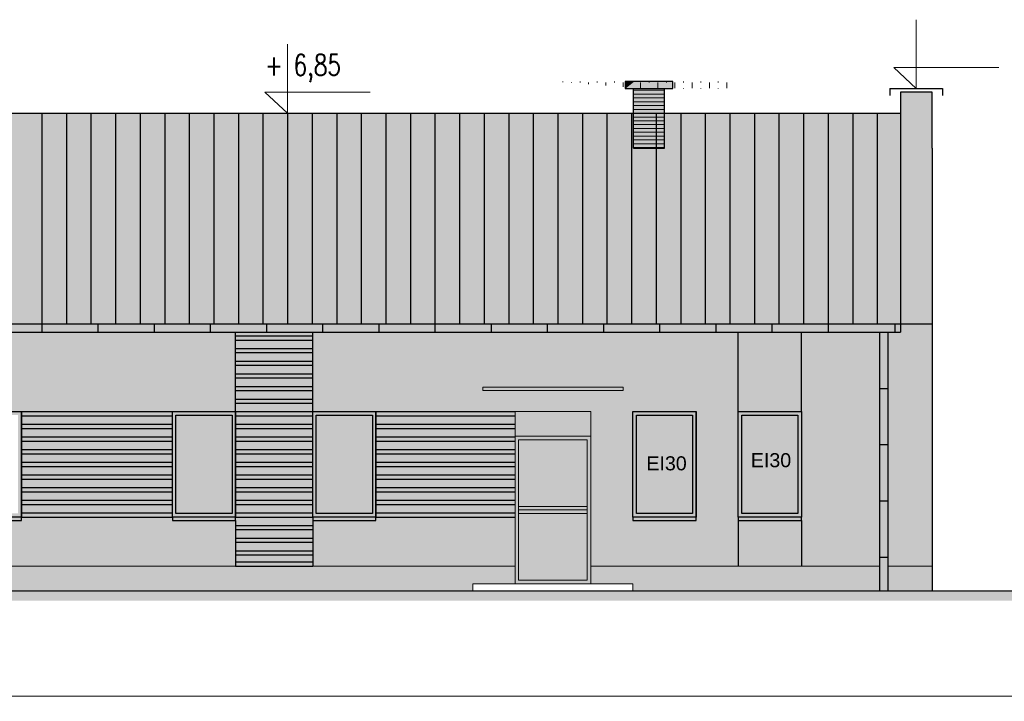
# Model space of a CAD drawing. Header units: millimetres. Extents: x 6197 to 108098, y 4257 to 29730.
# Tile 8 of 148: x 9711 to 11114, y 10106 to 11077. Entities that reach past the tile are written whole.
import ezdxf

# ---------------------------------------------------------------- set-up
doc = ezdxf.new("R2010")
doc.units = ezdxf.units.MM
doc.layers.add('&_opisy_100', color=51, linetype='Continuous', lineweight=20)
doc.layers.add('R-TAB', color=1, linetype='Continuous')
doc.styles.add('Romans', font='romans.shx', dxfattribs={"width": 0.75})
doc.styles.get("Standard").update_dxf_attribs({"font": 'arial.ttf'})
pattern_1 = [(0, (-1177847411.119674, -935720779.4263076), (0, 9.483852), []), (90, (-1177847411.119674, -935720779.4263076), (-14.224, 9.483852), [9.483852, -9.483852])]

msp = doc.modelspace()

# ---------------------------------------------------------------- hatches: boundary and pattern name
at = {"lineweight": 20}
h = msp.add_hatch(color=1, dxfattribs=at)
h.set_gradient(color1=(205, 96, 50), color2=(205, 96, 50))
h.paths.add_polyline_path([(10629.61331685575, 10978.81315206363), (10629.61331685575, 10893.81315206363), (10585.61331685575, 10893.81315206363), (10585.61331685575, 10978.81315206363)])
h.paths.add_polyline_path([(10641.61331685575, 10988.81315206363), (10641.61331685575, 10978.81315206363), (10573.61331685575, 10978.81315206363), (10573.61331685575, 10988.81315194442), (10585.61331685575, 10988.81315194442)])
at = {"lineweight": 20, "true_color": 0x494851}
h = msp.add_hatch(dxfattribs=at)
h.set_pattern_fill('AR-BRSTD', color=251, scale=0.121, style=0)
h.set_pattern_definition([(0, (-1177855509.744854, -935722112.5912828), (0, 8.1967578), []), (90, (-1177855509.744854, -935722112.5912828), (-12.2936, 8.1967578), [8.1967578, -8.1967578])])
h.paths.add_polyline_path([(10585.61331685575, 10978.81315206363), (10629.61331685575, 10978.81315206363), (10629.61331685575, 10893.81315206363), (10585.61331685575, 10893.81315206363)])
h.paths.add_polyline_path([(10573.61331685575, 10988.81315194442), (10585.61331685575, 10988.81315194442), (10641.61331685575, 10988.81315206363), (10641.61331685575, 10978.81315206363), (10573.61331685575, 10978.81315206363)])
h = msp.add_hatch(color=256)
h.set_gradient(color1=(73, 72, 81), color2=(73, 72, 81), centered=1)
h.paths.add_polyline_path([(10965.61331685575, 10643.81315206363), (11010.61331685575, 10643.81315206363), (11010.61331685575, 10893.81315206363), (11010.61331685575, 10973.81315206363), (10965.61331685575, 10973.81315206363)])
h = msp.add_hatch(color=256)
h.set_gradient(color1=(73, 72, 81), color2=(73, 72, 81), centered=1)
h.paths.add_polyline_path([(9182.613316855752, 10643.81315206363), (10965.61331685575, 10643.81315206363), (10965.61331685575, 10943.81315218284), (9182.61331709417, 10943.81315206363)])
h = msp.add_hatch(color=256)
h.set_gradient(color1=(147, 149, 152), color2=(147, 149, 152), centered=1)
h.paths.add_polyline_path([(10824.61331685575, 10631.81315206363), (10734.61331685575, 10631.81315206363), (10734.61331685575, 10518.81315206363), (10824.61331685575, 10518.81315206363)])
h.paths.add_polyline_path([(10734.61331685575, 10363.81315206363), (10734.61331685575, 10298.81315206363), (10824.61331685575, 10298.81315206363), (10824.61331685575, 10363.81315206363)])
h.paths.add_polyline_path([(9413.613316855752, 10631.81315206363), (9323.613316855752, 10631.81315206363), (9323.613316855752, 10518.81315206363), (9413.613316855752, 10518.81315206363)])
h.paths.add_polyline_path([(9413.613316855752, 10298.81315206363), (9413.613316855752, 10363.81315206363), (9323.613316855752, 10363.81315206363), (9323.613316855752, 10298.81315206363)])
h.paths.add_polyline_path([(8972.613316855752, 10631.81315206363), (8882.613316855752, 10631.81315206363), (8882.613316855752, 10518.81315206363), (8972.613316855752, 10518.81315206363)])
h.paths.add_polyline_path([(8972.613316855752, 10298.81315194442), (8972.613316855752, 10363.81315206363), (8882.613316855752, 10363.81315206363), (8882.613316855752, 10298.81315194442)])
h.paths.add_polyline_path([(7590.613316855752, 10518.81315206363), (7590.613316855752, 10631.81315206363), (7500.613316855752, 10631.81315206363), (7500.613316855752, 10518.81315206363)])
h.paths.add_polyline_path([(7590.613316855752, 10363.81315206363), (7500.613316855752, 10363.81315206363), (7500.613316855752, 10298.81315194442), (7590.613316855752, 10298.81315194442)])
at = {"lineweight": 20}
h = msp.add_hatch(color=256, dxfattribs=at)
h.set_gradient(color1=(234, 234, 230))
h.paths.add_polyline_path([(9200.613316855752, 10631.81315206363), (9182.613316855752, 10631.81315206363), (9182.613316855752, 10643.81315206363), (9137.613316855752, 10643.81315206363), (9137.613316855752, 10298.81315194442), (9200.613316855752, 10298.81315206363)])
h.paths.add_polyline_path([(9323.613316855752, 10631.81315206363), (9212.613316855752, 10631.81315206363), (9212.613316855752, 10298.81315206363), (9323.613316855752, 10298.81315206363), (9323.613316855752, 10363.81315206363), (9323.613316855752, 10368.81315206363), (9323.613316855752, 10518.81315206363)])
h.paths.add_polyline_path([(9623.613316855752, 10518.81315206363), (9713.613316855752, 10518.81315206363), (9928.613316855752, 10518.81315206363), (10018.61331685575, 10518.81315206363), (10018.61331685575, 10631.81315206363), (9413.613316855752, 10631.81315206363), (9413.613316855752, 10518.81315206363), (9413.613316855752, 10368.81315206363), (9413.613316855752, 10363.81315206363), (9413.613316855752, 10298.81315206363), (10018.61331685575, 10298.81315194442), (10018.61331685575, 10363.81315206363), (9928.613316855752, 10363.81315206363), (9928.613316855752, 10368.81315206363), (9713.613316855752, 10368.81315206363), (9713.613316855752, 10363.81315206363), (9623.613316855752, 10363.81315206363), (9623.613316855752, 10368.81315206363)])
h.paths.add_polyline_path([(9563.613316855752, 10518.81315206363), (9563.613316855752, 10368.81315206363), (9563.613316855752, 10363.81315206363), (9473.613316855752, 10363.81315206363), (9473.613316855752, 10368.81315206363), (9473.613316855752, 10518.81315206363)], flags=16)
h.paths.add_polyline_path([(9558.613316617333, 10513.81315194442), (9478.613316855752, 10513.81315218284), (9478.613316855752, 10373.81315218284), (9558.613316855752, 10373.81315206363)], flags=0)
h.paths.add_polyline_path([(10416.61331685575, 10518.81315206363), (10524.61331685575, 10518.81315206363), (10524.61331685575, 10483.81315206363), (10524.61331685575, 10298.81315194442), (10734.61331685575, 10298.81315206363), (10734.61331685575, 10363.81315206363), (10734.61331685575, 10368.81315206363), (10734.61331685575, 10518.81315206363), (10734.61331685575, 10631.81315206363), (10128.61331685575, 10631.81315206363), (10128.61331685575, 10518.81315206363), (10218.61331685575, 10518.81315206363)])
h.paths.add_polyline_path([(10584.61331685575, 10518.81315206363), (10674.61331685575, 10518.81315206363), (10674.61331685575, 10368.81315206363), (10674.61331685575, 10363.81315206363), (10584.61331685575, 10363.81315206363), (10584.61331685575, 10368.81315206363)], flags=16)
h.paths.add_polyline_path([(10589.61331685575, 10513.81315218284), (10669.61331661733, 10513.81315194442), (10669.61331685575, 10373.81315206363), (10589.61331685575, 10373.81315218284)], flags=0)
h.paths.add_polyline_path([(10416.61331685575, 10298.81315194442), (10416.61331685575, 10368.81315194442), (10218.61331685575, 10368.81315206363), (10218.61331685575, 10363.81315206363), (10128.61331685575, 10363.81315206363), (10128.61331685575, 10298.81315194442)], flags=17)
h.paths.add_polyline_path([(10824.61331685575, 10298.81315206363), (10935.61331685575, 10298.81315206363), (10935.61331685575, 10631.81315206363), (10824.61331685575, 10631.81315206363), (10824.61331685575, 10518.81315206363), (10824.61331685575, 10368.81315206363), (10824.61331685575, 10363.81315206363)])
h.paths.add_polyline_path([(11010.61331685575, 10643.81315206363), (10965.61331685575, 10643.81315206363), (10965.61331685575, 10631.81315206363), (10947.61331685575, 10631.81315206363), (10947.61331685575, 10298.81315206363), (11010.61331685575, 10298.81315206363)])
h = msp.add_hatch(color=256)
h.set_gradient(color1=(73, 72, 81), color2=(73, 72, 81), centered=1)
h.paths.add_polyline_path([(10965.61331685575, 10631.81315206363), (10965.61331685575, 10643.81315206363), (9182.613316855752, 10643.81315206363), (9182.613316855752, 10631.81315206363), (9200.613316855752, 10631.81315206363)])
h = msp.add_hatch(color=256)
h.set_gradient(color1=(234, 234, 230), centered=1)
h.paths.add_polyline_path([(9928.613316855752, 10500.81315206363), (9928.613316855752, 10512.81315206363), (9713.613316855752, 10512.81315206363), (9713.613316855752, 10500.81315206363)])
h.paths.add_polyline_path([(9928.613316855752, 10482.81315218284), (9928.613316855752, 10494.81315206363), (9713.613316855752, 10494.81315206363), (9713.613316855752, 10482.81315218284)])
h.paths.add_polyline_path([(9928.613316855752, 10464.81315218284), (9928.613316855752, 10476.81315218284), (9713.613316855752, 10476.81315218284), (9713.613316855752, 10464.81315218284)])
h.paths.add_polyline_path([(9928.613316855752, 10446.81315218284), (9928.613316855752, 10458.81315218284), (9713.613316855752, 10458.81315218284), (9713.613316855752, 10446.81315218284)])
h.paths.add_polyline_path([(9713.613316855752, 10440.81315218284), (9713.613316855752, 10428.81315218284), (9928.613316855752, 10428.81315218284), (9928.613316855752, 10440.81315218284)])
h.paths.add_polyline_path([(9928.613316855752, 10410.81315218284), (9928.613316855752, 10422.81315218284), (9713.613316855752, 10422.81315218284), (9713.613316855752, 10410.81315218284)])
h.paths.add_polyline_path([(9928.613316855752, 10392.81315218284), (9928.613316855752, 10404.81315218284), (9713.613316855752, 10404.81315218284), (9713.613316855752, 10392.81315218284)])
h.paths.add_polyline_path([(9713.613316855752, 10386.81315218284), (9713.613316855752, 10374.81315206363), (9928.613316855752, 10374.81315206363), (9928.613316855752, 10386.81315218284)])
h.paths.add_polyline_path([(10018.61331685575, 10631.81315206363), (10018.61331685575, 10626.81315206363), (10128.61331685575, 10626.81315206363), (10128.61331685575, 10631.81315206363)])
h.paths.add_polyline_path([(10018.61331685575, 10620.81315206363), (10018.61331685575, 10608.81315206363), (10128.61331685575, 10608.81315206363), (10128.61331685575, 10620.81315206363)])
h.paths.add_polyline_path([(10128.61331685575, 10590.81315206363), (10128.61331685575, 10602.81315206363), (10018.61331685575, 10602.81315206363), (10018.61331685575, 10590.81315206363)])
h.paths.add_polyline_path([(10018.61331685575, 10584.81315206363), (10018.61331685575, 10572.81315206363), (10128.61331685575, 10572.81315206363), (10128.61331685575, 10584.81315206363)])
h.paths.add_polyline_path([(10018.61331685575, 10566.81315206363), (10018.61331685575, 10554.81315206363), (10128.61331685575, 10554.81315206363), (10128.61331685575, 10566.81315206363)])
h.paths.add_polyline_path([(10128.61331685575, 10536.81315206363), (10128.61331685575, 10548.81315206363), (10018.61331685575, 10548.81315206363), (10018.61331685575, 10536.81315206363)])
h.paths.add_polyline_path([(10018.61331685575, 10530.81315206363), (10018.61331685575, 10518.81315206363), (10128.61331685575, 10518.81315206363), (10128.61331685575, 10530.81315206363)])
h.paths.add_polyline_path([(10128.61331685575, 10500.81315206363), (10128.61331685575, 10512.81315206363), (10018.61331685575, 10512.81315206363), (10018.61331685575, 10500.81315206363)])
h.paths.add_polyline_path([(10128.61331685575, 10482.81315206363), (10128.61331685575, 10494.81315206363), (10018.61331685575, 10494.81315206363), (10018.61331685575, 10482.81315206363)])
h.paths.add_polyline_path([(10128.61331685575, 10464.81315206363), (10128.61331685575, 10476.81315206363), (10018.61331685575, 10476.81315206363), (10018.61331685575, 10464.81315206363)])
h.paths.add_polyline_path([(10128.61331685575, 10446.81315206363), (10128.61331685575, 10458.81315206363), (10018.61331685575, 10458.81315206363), (10018.61331685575, 10446.81315206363)])
h.paths.add_polyline_path([(10128.61331685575, 10428.81315206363), (10128.61331685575, 10440.81315206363), (10018.61331685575, 10440.81315206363), (10018.61331685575, 10428.81315206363)])
h.paths.add_polyline_path([(10128.61331685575, 10410.81315206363), (10128.61331685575, 10422.81315206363), (10018.61331685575, 10422.81315206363), (10018.61331685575, 10410.81315206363)])
h.paths.add_polyline_path([(10128.61331685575, 10392.81315206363), (10128.61331685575, 10404.81315206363), (10018.61331685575, 10404.81315206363), (10018.61331685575, 10392.81315206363)])
h.paths.add_polyline_path([(10128.61331685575, 10374.81315206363), (10128.61331685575, 10386.81315206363), (10018.61331685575, 10386.81315206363), (10018.61331685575, 10374.81315206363)])
h.paths.add_polyline_path([(10018.61331685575, 10368.81315206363), (10018.61331685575, 10363.81315206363), (10018.61331685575, 10356.81315206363), (10128.61331685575, 10356.81315206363), (10128.61331685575, 10363.81315206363), (10128.61331685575, 10368.81315206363)])
h.paths.add_polyline_path([(10128.61331685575, 10338.81315206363), (10128.61331685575, 10350.81315206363), (10018.61331685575, 10350.81315206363), (10018.61331685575, 10338.81315206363)])
h.paths.add_polyline_path([(10128.61331685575, 10320.81315206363), (10128.61331685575, 10332.81315206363), (10018.61331685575, 10332.81315206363), (10018.61331685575, 10320.81315206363)])
h.paths.add_polyline_path([(10018.61331685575, 10314.81315206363), (10018.61331685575, 10304.81315194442), (10128.61331685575, 10304.81315194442), (10128.61331685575, 10314.81315206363)])
h.paths.add_polyline_path([(10416.61331685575, 10500.81315206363), (10416.61331685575, 10512.81315182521), (10218.61331685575, 10512.81315206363), (10218.61331685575, 10500.81315206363)])
h.paths.add_polyline_path([(10416.61331685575, 10482.81315206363), (10416.61331685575, 10494.81315206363), (10218.61331685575, 10494.81315206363), (10218.61331685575, 10482.81315218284)])
h.paths.add_polyline_path([(10416.61331685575, 10464.81315206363), (10416.61331685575, 10476.81315206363), (10218.61331685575, 10476.81315218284), (10218.61331685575, 10464.81315218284)])
h.paths.add_polyline_path([(10416.61331685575, 10446.81315218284), (10416.61331685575, 10458.81315206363), (10218.61331685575, 10458.81315218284), (10218.61331685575, 10446.81315218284)])
h.paths.add_polyline_path([(10416.61331685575, 10428.81315206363), (10416.61331685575, 10440.81315194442), (10218.61331685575, 10440.81315218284), (10218.61331685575, 10428.81315218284)])
h.paths.add_polyline_path([(10416.61331685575, 10410.81315206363), (10416.61331685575, 10422.81315218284), (10218.61331685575, 10422.81315218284), (10218.61331685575, 10410.81315218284)])
h.paths.add_polyline_path([(10416.61331685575, 10392.81315206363), (10416.61331685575, 10404.81315230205), (10218.61331685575, 10404.81315218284), (10218.61331685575, 10392.81315218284)])
h.paths.add_polyline_path([(10416.61331685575, 10374.81315194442), (10416.61331685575, 10386.81315218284), (10218.61331685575, 10386.81315218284), (10218.61331685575, 10374.81315206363)])
h = msp.add_hatch(color=256)
h.set_gradient(color1=(73, 72, 81), color2=(73, 72, 81), centered=1)
h.paths.add_polyline_path([(10947.61331685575, 10631.81315206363), (10935.61331685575, 10631.81315206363), (10935.61331685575, 10263.81315206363), (10947.61331685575, 10263.81315206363)])
h = msp.add_hatch(color=256)
h.set_gradient(color1=(193, 121, 62), color2=(193, 121, 62), centered=1)
h.paths.add_polyline_path([(10018.61331685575, 10626.81315206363), (10018.61331685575, 10620.81315206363), (10128.61331685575, 10620.81315206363), (10128.61331685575, 10626.81315206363)])
h.paths.add_polyline_path([(10128.61331685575, 10602.81315206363), (10128.61331685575, 10608.81315206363), (10018.61331685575, 10608.81315206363), (10018.61331685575, 10602.81315206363)])
h.paths.add_polyline_path([(10128.61331685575, 10584.81315206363), (10128.61331685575, 10590.81315206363), (10018.61331685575, 10590.81315206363), (10018.61331685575, 10584.81315206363)])
h.paths.add_polyline_path([(10018.61331685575, 10572.81315206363), (10018.61331685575, 10566.81315206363), (10128.61331685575, 10566.81315206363), (10128.61331685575, 10572.81315206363)])
h.paths.add_polyline_path([(10128.61331685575, 10548.81315206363), (10128.61331685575, 10554.81315206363), (10018.61331685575, 10554.81315206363), (10018.61331685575, 10548.81315206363)])
h.paths.add_polyline_path([(10128.61331685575, 10530.81315206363), (10128.61331685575, 10536.81315206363), (10018.61331685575, 10536.81315206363), (10018.61331685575, 10530.81315206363)])
h.paths.add_polyline_path([(10018.61331685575, 10518.81315206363), (10018.61331685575, 10512.81315206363), (10128.61331685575, 10512.81315206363), (10128.61331685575, 10518.81315206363)])
h.paths.add_polyline_path([(10128.61331685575, 10494.81315206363), (10128.61331685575, 10500.81315206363), (10018.61331685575, 10500.81315206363), (10018.61331685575, 10494.81315206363)])
h.paths.add_polyline_path([(10128.61331685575, 10476.81315206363), (10128.61331685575, 10482.81315206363), (10018.61331685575, 10482.81315206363), (10018.61331685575, 10476.81315206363)])
h.paths.add_polyline_path([(10128.61331685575, 10458.81315206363), (10128.61331685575, 10464.81315206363), (10018.61331685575, 10464.81315206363), (10018.61331685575, 10458.81315206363)])
h.paths.add_polyline_path([(10018.61331685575, 10446.81315206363), (10018.61331685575, 10440.81315206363), (10128.61331685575, 10440.81315206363), (10128.61331685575, 10446.81315206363)])
h.paths.add_polyline_path([(10018.61331685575, 10428.81315206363), (10018.61331685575, 10422.81315206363), (10128.61331685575, 10422.81315206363), (10128.61331685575, 10428.81315206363)])
h.paths.add_polyline_path([(10128.61331685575, 10404.81315206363), (10128.61331685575, 10410.81315206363), (10018.61331685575, 10410.81315206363), (10018.61331685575, 10404.81315206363)])
h.paths.add_polyline_path([(10018.61331685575, 10392.81315206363), (10018.61331685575, 10386.81315206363), (10128.61331685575, 10386.81315206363), (10128.61331685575, 10392.81315206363)])
h.paths.add_polyline_path([(10018.61331685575, 10374.81315206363), (10018.61331685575, 10368.81315206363), (10128.61331685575, 10368.81315206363), (10128.61331685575, 10374.81315206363)])
h.paths.add_polyline_path([(10018.61331685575, 10356.81315206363), (10018.61331685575, 10350.81315206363), (10128.61331685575, 10350.81315206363), (10128.61331685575, 10356.81315206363)])
h.paths.add_polyline_path([(10128.61331685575, 10332.81315206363), (10128.61331685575, 10338.81315206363), (10018.61331685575, 10338.81315206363), (10018.61331685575, 10332.81315206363)])
h.paths.add_polyline_path([(10018.61331685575, 10320.81315206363), (10018.61331685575, 10314.81315206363), (10128.61331685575, 10314.81315206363), (10128.61331685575, 10320.81315206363)])
h.paths.add_polyline_path([(10128.61331685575, 10298.81315206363), (10128.61331685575, 10304.81315194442), (10018.61331685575, 10304.81315194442), (10018.61331685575, 10298.81315206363)])
at = {"lineweight": 0}
h = msp.add_hatch(color=1, dxfattribs=at)
h.set_gradient(color1=(73, 72, 81), color2=(73, 72, 81), tint=1)
h.paths.add_polyline_path([(10570.61331685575, 10548.81315218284), (10570.61331685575, 10553.81315218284), (10370.61331685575, 10553.81315218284), (10370.61331685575, 10548.81315218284), (10470.61331685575, 10548.81315218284)])
h = msp.add_hatch(color=256, dxfattribs=at)
h.set_gradient(color1=(73, 72, 81), color2=(73, 72, 81), tint=1)
h.paths.add_polyline_path([(7908.613316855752, 10518.81315206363), (7800.613316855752, 10518.81315206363), (7800.613316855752, 10483.81315206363), (7908.613316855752, 10483.81315206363)])
h.paths.add_polyline_path([(7903.613316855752, 10513.81315206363), (7903.613316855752, 10488.81315206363), (7805.613316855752, 10488.81315206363), (7805.613316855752, 10513.81315206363)], flags=16)
h.paths.add_polyline_path([(7908.613316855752, 10483.81315206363), (7800.613316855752, 10483.81315206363), (7800.613316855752, 10273.81315206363), (7805.613316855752, 10273.81315206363), (7805.613316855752, 10278.81315206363), (7805.613316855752, 10478.81315206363), (7903.613316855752, 10478.81315206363), (7903.613316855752, 10278.81315194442), (7903.613316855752, 10273.81315218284), (7908.613316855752, 10273.81315218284)])
h.paths.add_polyline_path([(7903.613316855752, 10383.81315182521), (7805.613316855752, 10383.81315194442), (7805.613316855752, 10378.81315194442), (7903.613316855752, 10378.81315182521)], flags=17)
h.paths.add_polyline_path([(7903.613316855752, 10378.81315182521), (7805.613316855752, 10378.81315194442), (7805.613316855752, 10373.81315194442), (7903.613316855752, 10373.81315182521)], flags=17)
h.paths.add_polyline_path([(10524.61331685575, 10518.81315206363), (10416.61331685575, 10518.81315206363), (10416.61331685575, 10483.81315206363), (10524.61331685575, 10483.81315206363)])
h.paths.add_polyline_path([(10524.61331685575, 10483.81315206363), (10416.61331685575, 10483.81315206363), (10416.61331685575, 10273.81315194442), (10524.61331685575, 10273.81315206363)])
h.paths.add_polyline_path([(10519.61331685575, 10478.81315206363), (10519.61331685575, 10278.81315206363), (10421.61331685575, 10278.81315194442), (10421.61331685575, 10478.81315206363)], flags=16)
at = {"lineweight": 20}
h = msp.add_hatch(color=256, dxfattribs=at)
h.set_gradient(color1=(73, 72, 81), color2=(73, 72, 81), centered=1)
h.paths.add_polyline_path([(9323.613316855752, 10518.81315206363), (9323.613316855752, 10368.81315206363), (9413.613316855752, 10368.81315206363), (9413.613316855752, 10518.81315206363)])
h.paths.add_polyline_path([(9408.613316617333, 10513.81315194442), (9408.613316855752, 10373.81315206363), (9328.613316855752, 10373.81315218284), (9328.613316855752, 10513.81315218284)], flags=16)
h.paths.add_polyline_path([(9323.613316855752, 10368.81315206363), (9323.613316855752, 10363.81315206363), (9413.613316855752, 10363.81315206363), (9413.613316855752, 10368.81315206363)])
h.paths.add_polyline_path([(9563.613316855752, 10368.81315206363), (9563.613316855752, 10518.81315206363), (9473.613316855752, 10518.81315206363), (9473.613316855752, 10368.81315206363)])
h.paths.add_polyline_path([(9478.613316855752, 10373.81315218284), (9478.613316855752, 10513.81315218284), (9558.613316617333, 10513.81315194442), (9558.613316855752, 10373.81315206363)], flags=16)
h.paths.add_polyline_path([(9563.613316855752, 10363.81315206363), (9563.613316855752, 10368.81315206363), (9473.613316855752, 10368.81315206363), (9473.613316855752, 10363.81315206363)])
h.paths.add_polyline_path([(9713.613316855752, 10368.81315206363), (9713.613316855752, 10518.81315206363), (9623.613316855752, 10518.81315206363), (9623.613316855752, 10368.81315206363)])
h.paths.add_polyline_path([(9628.613316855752, 10373.81315218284), (9628.613316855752, 10513.81315218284), (9708.613316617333, 10513.81315194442), (9708.613316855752, 10373.81315206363)], flags=16)
h.paths.add_polyline_path([(9623.613316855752, 10368.81315206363), (9623.613316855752, 10363.81315206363), (9713.613316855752, 10363.81315206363), (9713.613316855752, 10368.81315206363)])
h.paths.add_polyline_path([(10018.61331685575, 10368.81315206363), (10018.61331685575, 10518.81315206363), (9928.613316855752, 10518.81315206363), (9928.613316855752, 10368.81315206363)])
h.paths.add_polyline_path([(9933.613316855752, 10373.81315218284), (9933.613316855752, 10513.81315218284), (10013.61331661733, 10513.81315194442), (10013.61331685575, 10373.81315206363)], flags=16)
h.paths.add_polyline_path([(10018.61331685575, 10363.81315206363), (10018.61331685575, 10368.81315206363), (9928.613316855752, 10368.81315206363), (9928.613316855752, 10363.81315206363)])
h.paths.add_polyline_path([(10218.61331685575, 10368.81315206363), (10218.61331685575, 10518.81315206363), (10128.61331685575, 10518.81315206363), (10128.61331685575, 10368.81315206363)])
h.paths.add_polyline_path([(10133.61331685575, 10373.81315218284), (10133.61331685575, 10513.81315218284), (10213.61331661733, 10513.81315194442), (10213.61331685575, 10373.81315206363)], flags=16)
h.paths.add_polyline_path([(10128.61331685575, 10368.81315206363), (10128.61331685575, 10363.81315206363), (10218.61331685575, 10363.81315206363), (10218.61331685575, 10368.81315206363)])
h.paths.add_polyline_path([(10674.61331685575, 10368.81315206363), (10674.61331685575, 10518.81315206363), (10584.61331685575, 10518.81315206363), (10584.61331685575, 10368.81315206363)])
h.paths.add_polyline_path([(10589.61331685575, 10373.81315218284), (10589.61331685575, 10513.81315218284), (10669.61331661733, 10513.81315194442), (10669.61331685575, 10373.81315206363)], flags=16)
h.paths.add_polyline_path([(10674.61331685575, 10363.81315206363), (10674.61331685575, 10368.81315206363), (10584.61331685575, 10368.81315206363), (10584.61331685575, 10363.81315206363)])
h.paths.add_polyline_path([(10824.61331685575, 10368.81315206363), (10824.61331685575, 10518.81315206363), (10734.61331685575, 10518.81315206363), (10734.61331685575, 10368.81315206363)])
h.paths.add_polyline_path([(10739.61331685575, 10373.81315218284), (10739.61331685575, 10513.81315218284), (10819.61331661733, 10513.81315194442), (10819.61331685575, 10373.81315206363)], flags=16)
h.paths.add_polyline_path([(10734.61331685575, 10368.81315206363), (10734.61331685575, 10363.81315206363), (10824.61331685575, 10363.81315206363), (10824.61331685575, 10368.81315206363)])
h = msp.add_hatch(color=256)
h.set_gradient(color1=(193, 121, 62), color2=(193, 121, 62), centered=1)
h.paths.add_polyline_path([(9713.613316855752, 10518.81315206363), (9713.613316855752, 10512.81315206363), (9928.613316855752, 10512.81315206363), (9928.613316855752, 10518.81315206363)])
h.paths.add_polyline_path([(9713.613316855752, 10500.81315206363), (9713.613316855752, 10494.81315206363), (9928.613316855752, 10494.81315206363), (9928.613316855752, 10500.81315206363)])
h.paths.add_polyline_path([(9928.613316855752, 10476.81315218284), (9928.613316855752, 10482.81315218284), (9713.613316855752, 10482.81315218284), (9713.613316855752, 10476.81315218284)])
h.paths.add_polyline_path([(9713.613316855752, 10464.81315218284), (9713.613316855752, 10458.81315218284), (9928.613316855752, 10458.81315218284), (9928.613316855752, 10464.81315218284)])
h.paths.add_polyline_path([(9928.613316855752, 10440.81315218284), (9928.613316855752, 10446.81315218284), (9713.613316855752, 10446.81315218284), (9713.613316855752, 10440.81315218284)])
h.paths.add_polyline_path([(9713.613316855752, 10428.81315218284), (9713.613316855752, 10422.81315218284), (9928.613316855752, 10422.81315218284), (9928.613316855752, 10428.81315218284)])
h.paths.add_polyline_path([(9713.613316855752, 10410.81315218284), (9713.613316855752, 10404.81315218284), (9928.613316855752, 10404.81315218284), (9928.613316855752, 10410.81315218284)])
h.paths.add_polyline_path([(9928.613316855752, 10386.81315218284), (9928.613316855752, 10392.81315218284), (9713.613316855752, 10392.81315218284), (9713.613316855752, 10386.81315218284)])
h.paths.add_polyline_path([(9928.613316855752, 10368.81315206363), (9928.613316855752, 10374.81315206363), (9713.613316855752, 10374.81315206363), (9713.613316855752, 10368.81315206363)])
h = msp.add_hatch(color=256)
h.set_gradient(color1=(193, 121, 62), color2=(193, 121, 62), centered=1)
h.paths.add_polyline_path([(10416.61331685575, 10512.81315194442), (10416.61331685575, 10518.81315182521), (10218.61331685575, 10518.81315206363), (10218.61331685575, 10512.81315206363)])
h.paths.add_polyline_path([(10416.61331685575, 10494.81315194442), (10416.61331685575, 10500.81315182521), (10218.61331685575, 10500.81315206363), (10218.61331685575, 10494.81315206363)])
h.paths.add_polyline_path([(10416.61331685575, 10476.81315206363), (10416.61331685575, 10482.81315194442), (10218.61331685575, 10482.81315218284), (10218.61331685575, 10476.81315218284)])
h.paths.add_polyline_path([(10416.61331685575, 10458.81315206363), (10416.61331685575, 10464.81315230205), (10218.61331685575, 10464.81315218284), (10218.61331685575, 10458.81315218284)])
h.paths.add_polyline_path([(10416.61331685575, 10440.81315218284), (10416.61331685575, 10446.81315218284), (10218.61331685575, 10446.81315218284), (10218.61331685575, 10440.81315218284)])
h.paths.add_polyline_path([(10416.61331685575, 10422.81315206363), (10416.61331685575, 10428.81315206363), (10218.61331685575, 10428.81315218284), (10218.61331685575, 10422.81315218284)])
h.paths.add_polyline_path([(10416.61331685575, 10404.81315206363), (10416.61331685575, 10410.81315206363), (10218.61331685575, 10410.81315218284), (10218.61331685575, 10404.81315218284)])
h.paths.add_polyline_path([(10416.61331685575, 10386.81315206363), (10416.61331685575, 10392.81315218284), (10218.61331685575, 10392.81315218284), (10218.61331685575, 10386.81315218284)])
h.paths.add_polyline_path([(10416.61331685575, 10368.81315194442), (10416.61331685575, 10374.81315182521), (10218.61331685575, 10374.81315206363), (10218.61331685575, 10368.81315206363)])
h = msp.add_hatch(color=256)
h.set_gradient(color1=(127, 223, 255), centered=1)
h.paths.add_polyline_path([(10013.61331661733, 10513.81315206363), (9933.613316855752, 10513.81315230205), (9933.613316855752, 10373.81315230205), (10013.61331685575, 10373.81315218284)])
h = msp.add_hatch(color=256)
h.set_gradient(color1=(127, 223, 255), centered=1)
h.paths.add_polyline_path([(10213.61331661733, 10513.81315206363), (10133.61331685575, 10513.81315230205), (10133.61331685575, 10373.81315230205), (10213.61331685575, 10373.81315218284)])
h = msp.add_hatch(color=256, dxfattribs=at)
h.set_gradient(color1=(127, 223, 255), color2=(234, 234, 230), centered=1)
h.paths.add_polyline_path([(10519.61331685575, 10488.81315206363), (10519.61331685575, 10513.81315206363), (10421.61331685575, 10513.81315206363), (10421.61331685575, 10488.81315206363)])
h = msp.add_hatch(color=256)
h.set_gradient(color1=(127, 223, 255), centered=1)
h.paths.add_polyline_path([(10669.61331661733, 10513.81315206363), (10589.61331685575, 10513.81315230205), (10589.61331685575, 10373.81315230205), (10669.61331685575, 10373.81315218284)])
h = msp.add_hatch(color=256)
h.set_gradient(color1=(127, 223, 255), centered=1)
h.paths.add_polyline_path([(10819.61331661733, 10513.81315194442), (10739.61331685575, 10513.81315218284), (10739.61331685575, 10373.81315218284), (10819.61331685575, 10373.81315206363)])
at = {"lineweight": 0}
h = msp.add_hatch(color=256, dxfattribs=at)
h.set_gradient(color1=(127, 223, 255), color2=(234, 234, 230), tint=1)
h.paths.add_polyline_path([(10421.61331685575, 10478.81315206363), (10421.61331685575, 10383.81315194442), (10519.61331685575, 10383.81315182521), (10519.61331685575, 10478.81315206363)])
h.paths.add_polyline_path([(10519.61331685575, 10373.81315182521), (10421.61331685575, 10373.81315194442), (10421.61331685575, 10278.81315206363), (10519.61331685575, 10278.81315206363)])
h = msp.add_hatch(color=256, dxfattribs=at)
h.set_gradient(color1=(73, 72, 81), color2=(73, 72, 81), tint=1)
h.paths.add_polyline_path([(10519.61331685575, 10378.81315182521), (10519.61331685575, 10383.81315182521), (10421.61331685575, 10383.81315194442), (10421.61331685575, 10378.81315194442)])
h.paths.add_polyline_path([(10519.61331685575, 10373.81315182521), (10519.61331685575, 10378.81315182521), (10421.61331685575, 10378.81315194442), (10421.61331685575, 10373.81315194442)])
h = msp.add_hatch(color=256)
h.set_gradient(color1=(205, 96, 50), color2=(205, 96, 50), centered=1)
h.paths.add_polyline_path([(7361.613316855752, 10263.81315206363), (7361.613316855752, 10298.81315194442), (7298.613316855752, 10298.81315206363), (7298.613316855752, 10263.81315206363)])
h.paths.add_polyline_path([(9107.613316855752, 10263.81315206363), (9107.613316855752, 10298.81315194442), (9074.613316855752, 10298.81315194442), (9074.613316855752, 10263.81315206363)])
h.paths.add_polyline_path([(9200.613316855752, 10263.81315206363), (9200.613316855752, 10298.81315206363), (9107.613316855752, 10298.81315194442), (9107.613316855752, 10263.81315206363)])
h.paths.add_polyline_path([(11010.61331685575, 10263.81315206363), (11010.61331685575, 10298.81315206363), (10947.61331685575, 10298.81315206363), (10947.61331685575, 10263.81315206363)])
at = {"lineweight": 20, "true_color": 0x494851}
h = msp.add_hatch(dxfattribs=at)
h.set_pattern_fill('AR-BRSTD', color=251, scale=0.14, style=0)
h.set_pattern_definition(pattern_1)
h.paths.add_polyline_path([(7298.613316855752, 10298.81315206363), (7298.613316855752, 10263.81315206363), (7361.613316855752, 10263.81315206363), (7361.613316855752, 10298.81315194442)])
h.paths.add_polyline_path([(7373.613316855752, 10298.81315194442), (7373.613316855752, 10263.81315206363), (7740.613316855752, 10263.81315206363), (7740.613316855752, 10273.81315206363), (7800.613316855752, 10273.81315206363), (7800.613316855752, 10298.81315194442)])
h.paths.add_polyline_path([(7908.613316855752, 10298.81315194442), (7908.613316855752, 10273.81315218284), (7968.613316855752, 10273.81315218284), (7968.613316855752, 10263.81315206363), (9062.613316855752, 10263.81315206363), (9062.613316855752, 10298.81315194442)])
h.paths.add_polyline_path([(9137.613316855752, 10263.81315206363), (9137.613316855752, 10298.81315194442), (9074.613316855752, 10298.81315194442), (9074.613316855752, 10263.81315206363)])
h.paths.add_polyline_path([(9200.613316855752, 10298.81315206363), (9137.613316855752, 10298.81315194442), (9137.613316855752, 10263.81315206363), (9200.613316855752, 10263.81315206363)])
h.paths.add_polyline_path([(9212.613316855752, 10298.81315206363), (9212.613316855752, 10263.81315206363), (10356.61331685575, 10263.81315206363), (10356.61331685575, 10273.81315182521), (10416.61331685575, 10273.81315182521), (10416.61331685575, 10298.81315194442)])
h.paths.add_polyline_path([(10935.61331685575, 10263.81315206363), (10935.61331685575, 10298.81315206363), (10524.61331685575, 10298.81315194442), (10524.61331685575, 10273.81315206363), (10584.61331685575, 10273.81315206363), (10584.61331685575, 10263.81315206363)])
at = {"lineweight": 20}
h = msp.add_hatch(color=256, dxfattribs=at)
h.set_gradient(color1=(205, 96, 50), color2=(205, 96, 50), centered=1)
h.paths.add_polyline_path([(7740.613316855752, 10263.81315206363), (7740.613316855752, 10273.81315206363), (7800.613316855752, 10273.81315206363), (7800.613316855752, 10298.81315194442), (7373.613316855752, 10298.81315194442), (7373.613316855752, 10263.81315206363)])
h.paths.add_polyline_path([(9062.613316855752, 10263.81315206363), (9062.613316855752, 10298.81315194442), (7908.613316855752, 10298.81315194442), (7908.613316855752, 10273.81315218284), (7968.613316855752, 10273.81315218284), (7968.613316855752, 10263.81315206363)])
h.paths.add_polyline_path([(10356.61331685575, 10263.81315206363), (10356.61331685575, 10273.81315182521), (10416.61331685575, 10273.81315182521), (10416.61331685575, 10298.81315194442), (9212.613316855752, 10298.81315206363), (9212.613316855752, 10263.81315206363)])
h.paths.add_polyline_path([(10524.61331685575, 10298.81315194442), (10524.61331685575, 10273.81315206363), (10584.61331685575, 10273.81315206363), (10584.61331685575, 10263.81315206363), (10935.61331685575, 10263.81315206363), (10935.61331685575, 10298.81315206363)])
at = {"lineweight": 20, "true_color": 0x494851}
h = msp.add_hatch(dxfattribs=at)
h.set_pattern_fill('AR-BRSTD', color=251, scale=0.14, style=0)
h.set_pattern_definition(pattern_1)
h.paths.add_polyline_path([(11010.61331685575, 10263.81315206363), (11010.61331685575, 10298.81315206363), (10947.61331685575, 10298.81315206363), (10947.61331685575, 10263.81315206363)])
at = {"lineweight": 20}
h = msp.add_hatch(color=256, dxfattribs=at)
h.set_gradient(color1=(73, 72, 81), color2=(73, 72, 81), centered=1)
h.paths.add_polyline_path([(10519.61331685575, 10273.81315218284), (10519.61331685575, 10278.81315206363), (10421.61331685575, 10278.81315206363), (10421.61331685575, 10273.81315206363)])
at = {"lineweight": 0}
h = msp.add_hatch(dxfattribs=at)
h.set_pattern_fill('EARTH', color=256, scale=3)
h.set_pattern_definition([(0, (-5396.732274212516, 4878.104636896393), (19.05, 19.05), [19.05, -19.05]), (0, (-5396.732274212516, 4885.248386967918), (19.05, 19.05), [19.05, -19.05]), (0, (-5396.732274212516, 4892.392136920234), (19.05, 19.05), [19.05, -19.05]), (90, (-5394.351024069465, 4894.773386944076), (-19.05, 19.05), [19.05, -19.05]), (90, (-5387.207274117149, 4894.773386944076), (-19.05, 19.05), [19.05, -19.05]), (90, (-5380.063524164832, 4894.773386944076), (-19.05, 19.05), [19.05, -19.05])])
h.paths.add_polyline_path([(7068.290844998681, 10262.02938817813), (11312.11872728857, 10262.02938817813), (11312.11872728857, 10249.94099174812), (7068.290844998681, 10249.94099174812)])

# ---------------------------------------------------------------- linework, layer by layer
at = {"layer": '&_opisy_100', "color": 0}
for points in [[(10988.11331685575, 11076.80698465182), (10988.11331685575, 10978.81315206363), (10955.98702748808, 11008.87934659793), (11105.72883351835, 11008.87934659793)], [(10092.61331685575, 11041.80698465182), (10092.61331685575, 10943.81315206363), (10060.48702748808, 10973.87934659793), (10210.22883351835, 10973.87934659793)]]:
    msp.add_lwpolyline(points, dxfattribs=at)
at = {"lineweight": 30}
for p, q in [((10585.61331685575, 10988.81315194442), (10573.61331685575, 10988.81315194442)), ((10573.61331685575, 10988.81315194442), (10573.61331685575, 10978.81315206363)), ((10641.61331685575, 10988.81315206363), (10585.61331685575, 10988.81315194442)), ((10641.61331685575, 10978.81315206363), (10641.61331685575, 10988.81315206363)), ((10573.61331685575, 10978.81315206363), (10641.61331685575, 10978.81315206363)), ((10585.61331685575, 10893.81315206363), (10585.61331685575, 10978.81315206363)), ((10629.61331685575, 10893.81315206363), (10629.61331685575, 10978.81315206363)), ((10950.61331685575, 10978.81315206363), (11025.61331685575, 10978.81315206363)), ((10950.61331685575, 10978.81315206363), (10950.61331685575, 10968.81315206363)), ((11010.61331685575, 10973.81315206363), (10965.61331685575, 10973.81315206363)), ((10965.61331685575, 10973.81315206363), (10965.61331685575, 10643.81315206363)), ((11010.61331685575, 10893.81315206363), (11010.61331685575, 10973.81315206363)), ((11025.61331685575, 10978.81315206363), (11025.61331685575, 10968.81315206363)), ((9182.61331709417, 10943.81315206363), (10965.61331685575, 10943.81315206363)), ((10585.61331685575, 10893.81315206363), (10629.61331685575, 10893.81315206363)), ((11010.61331685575, 10893.81315206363), (11010.61331685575, 10263.81315206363)), ((7298.613316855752, 10643.81315206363), (11010.61331685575, 10643.81315206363)), ((7061.076669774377, 10263.81315206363), (11312.11872728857, 10263.81315206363))]:
    msp.add_line(p, q, dxfattribs=at)
for p, q in [((9742.613316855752, 10943.81315218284), (9742.613316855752, 10643.81315206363)), ((9777.613316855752, 10943.81315218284), (9777.613316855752, 10643.81315206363)), ((9812.613316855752, 10943.81315218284), (9812.613316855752, 10643.81315206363)), ((9847.613316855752, 10943.81315218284), (9847.613316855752, 10643.81315206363)), ((9882.613316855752, 10943.81315218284), (9882.613316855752, 10643.81315206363)), ((9917.613316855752, 10943.81315218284), (9917.613316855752, 10643.81315206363)), ((9952.613316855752, 10943.81315218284), (9952.613316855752, 10643.81315206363)), ((9987.613316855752, 10943.81315218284), (9987.613316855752, 10643.81315206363)), ((10022.61331685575, 10943.81315218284), (10022.61331685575, 10643.81315206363)), ((10057.61331685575, 10943.81315218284), (10057.61331685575, 10643.81315206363)), ((10092.61331685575, 10943.81315218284), (10092.61331685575, 10643.81315206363)), ((10127.61331685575, 10943.81315218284), (10127.61331685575, 10643.81315206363)), ((10162.61331685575, 10943.81315218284), (10162.61331685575, 10643.81315206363)), ((10197.61331685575, 10943.81315218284), (10197.61331685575, 10643.81315206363)), ((10232.61331685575, 10943.81315218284), (10232.61331685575, 10643.81315206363)), ((10267.61331685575, 10943.81315218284), (10267.61331685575, 10643.81315218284)), ((10302.61331685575, 10943.81315218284), (10302.61331685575, 10643.81315218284)), ((10337.61331685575, 10943.81315218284), (10337.61331685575, 10643.81315218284)), ((10372.61331685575, 10943.81315218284), (10372.61331685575, 10643.81315218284)), ((10407.61331685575, 10943.81315218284), (10407.61331685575, 10643.81315218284)), ((10442.61331685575, 10943.81315218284), (10442.61331685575, 10643.81315218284)), ((10477.61331685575, 10943.81315218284), (10477.61331685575, 10643.81315218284)), ((10512.61331685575, 10943.81315218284), (10512.61331685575, 10643.81315218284)), ((10547.61331685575, 10943.81315218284), (10547.61331685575, 10643.81315218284)), ((10582.61331685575, 10943.81315218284), (10582.61331685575, 10643.81315218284)), ((10617.61331685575, 10943.81315218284), (10617.61331685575, 10643.81315218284)), ((10652.61331685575, 10943.81315218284), (10652.61331685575, 10643.81315218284)), ((10687.61331685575, 10943.81315218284), (10687.61331685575, 10643.81315218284)), ((10722.61331685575, 10943.81315218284), (10722.61331685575, 10643.81315218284)), ((10757.61331685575, 10943.81315218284), (10757.61331685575, 10643.81315218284)), ((10792.61331685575, 10943.81315218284), (10792.61331685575, 10643.81315218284)), ((10827.61331685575, 10943.81315218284), (10827.61331685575, 10643.81315218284)), ((10862.61331685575, 10943.81315218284), (10862.61331685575, 10643.81315218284)), ((10897.61331685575, 10943.81315218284), (10897.61331685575, 10643.81315218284)), ((10932.61331685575, 10943.81315218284), (10932.61331685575, 10643.81315218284)), ((9182.613316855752, 10631.81315206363), (10965.61331685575, 10631.81315206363)), ((9742.613316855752, 10643.81315206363), (9742.613316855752, 10631.81315206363)), ((9822.613316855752, 10643.81315206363), (9822.613316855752, 10631.81315206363)), ((9902.613316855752, 10643.81315206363), (9902.613316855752, 10631.81315206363)), ((9982.613316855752, 10643.81315206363), (9982.613316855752, 10631.81315206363)), ((10018.61331685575, 10518.81315206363), (10018.61331685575, 10631.81315206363)), ((10062.61331685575, 10643.81315206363), (10062.61331685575, 10631.81315206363)), ((10128.61331685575, 10518.81315206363), (10128.61331685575, 10631.81315206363)), ((10142.61331685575, 10643.81315206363), (10142.61331685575, 10631.81315206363)), ((10222.61331685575, 10643.81315206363), (10222.61331685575, 10631.81315206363)), ((10302.61331685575, 10643.81315206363), (10302.61331685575, 10631.81315206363)), ((10382.61331685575, 10643.81315206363), (10382.61331685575, 10631.81315206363)), ((10462.61331685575, 10643.81315206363), (10462.61331685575, 10631.81315206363)), ((10542.61331685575, 10643.81315206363), (10542.61331685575, 10631.81315206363)), ((10622.61331685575, 10643.81315206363), (10622.61331685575, 10631.81315206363)), ((10702.61331685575, 10643.81315206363), (10702.61331685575, 10631.81315206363)), ((10734.61331685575, 10518.81315206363), (10734.61331685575, 10631.81315206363)), ((10782.61331685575, 10643.81315206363), (10782.61331685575, 10631.81315206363)), ((10824.61331685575, 10518.81315206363), (10824.61331685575, 10631.81315206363)), ((10862.61331685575, 10643.81315206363), (10862.61331685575, 10631.81315206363)), ((10935.61331685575, 10631.81315206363), (10935.61331685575, 10263.81315206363)), ((10947.61331685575, 10631.81315206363), (10947.61331685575, 10263.81315206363)), ((10957.82045873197, 10643.81315206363), (10957.82045873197, 10631.81315206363)), ((10965.61331685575, 10643.81315206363), (10965.61331685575, 10631.81315206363)), ((10018.61331685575, 10626.81315206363), (10128.61331685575, 10626.81315206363)), ((10018.61331685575, 10620.81315206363), (10128.61331685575, 10620.81315206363)), ((10018.61331685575, 10608.81315206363), (10128.61331685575, 10608.81315206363)), ((10018.61331685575, 10602.81315206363), (10128.61331685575, 10602.81315206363)), ((10018.61331685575, 10590.81315206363), (10128.61331685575, 10590.81315206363)), ((10018.61331685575, 10584.81315206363), (10128.61331685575, 10584.81315206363)), ((10018.61331685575, 10572.81315206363), (10128.61331685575, 10572.81315206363)), ((10018.61331685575, 10566.81315206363), (10128.61331685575, 10566.81315206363)), ((10018.61331685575, 10554.81315206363), (10128.61331685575, 10554.81315206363)), ((10018.61331685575, 10548.81315206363), (10128.61331685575, 10548.81315206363)), ((10935.61331685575, 10551.81315206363), (10947.61331685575, 10551.81315206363)), ((10018.61331685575, 10536.81315206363), (10128.61331685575, 10536.81315206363)), ((9623.613316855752, 10518.81315206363), (9713.613316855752, 10518.81315206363)), ((9713.613316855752, 10368.81315206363), (9713.613316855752, 10518.81315206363)), ((9713.613316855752, 10368.81315206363), (9713.613316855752, 10518.81315206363)), ((9713.613316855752, 10368.81315206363), (9713.613316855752, 10518.81315206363)), ((9713.613316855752, 10368.81315206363), (9713.613316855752, 10518.81315206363)), ((9713.613316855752, 10518.81315206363), (9713.613316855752, 10368.81315206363)), ((9713.613316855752, 10518.81315206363), (9928.613316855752, 10518.81315206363)), ((9928.613316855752, 10368.81315206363), (9928.613316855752, 10518.81315206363)), ((9928.613316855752, 10518.81315206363), (10018.61331685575, 10518.81315206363)), ((10018.61331685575, 10530.81315206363), (10128.61331685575, 10530.81315206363)), ((10018.61331685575, 10368.81315206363), (10018.61331685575, 10518.81315206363)), ((10018.61331685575, 10368.81315206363), (10018.61331685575, 10518.81315206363)), ((10018.61331685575, 10368.81315206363), (10018.61331685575, 10518.81315206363)), ((10018.61331685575, 10518.81315206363), (10018.61331685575, 10368.81315206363)), ((10018.61331685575, 10518.81315206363), (10128.61331685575, 10518.81315206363)), ((10128.61331685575, 10368.81315206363), (10128.61331685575, 10518.81315206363)), ((10128.61331685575, 10518.81315206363), (10218.61331685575, 10518.81315206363)), ((10218.61331685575, 10368.81315206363), (10218.61331685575, 10518.81315206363)), ((10218.61331685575, 10368.81315206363), (10218.61331685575, 10518.81315206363)), ((10218.61331685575, 10518.81315206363), (10218.61331685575, 10368.81315206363)), ((10218.61331685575, 10518.81315206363), (10416.61331685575, 10518.81315206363)), ((10584.61331685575, 10368.81315206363), (10584.61331685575, 10518.81315206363)), ((10584.61331685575, 10518.81315206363), (10674.61331685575, 10518.81315206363)), ((10674.61331685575, 10368.81315206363), (10674.61331685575, 10518.81315206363)), ((10674.61331685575, 10518.81315206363), (10674.61331685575, 10368.81315206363)), ((10734.61331685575, 10368.81315206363), (10734.61331685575, 10518.81315206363)), ((10734.61331685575, 10518.81315206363), (10824.61331685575, 10518.81315206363)), ((10824.61331685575, 10518.81315206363), (10824.61331685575, 10368.81315206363)), ((9713.613316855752, 10512.81315206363), (9928.613316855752, 10512.81315206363)), ((9933.613316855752, 10373.81315218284), (9933.613316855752, 10513.81315218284)), ((9933.613316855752, 10513.81315218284), (10013.61331685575, 10513.81315194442)), ((10013.61331661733, 10513.81315206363), (10013.61331685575, 10373.81315206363)), ((10018.61331685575, 10512.81315206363), (10128.61331685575, 10512.81315206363)), ((10133.61331685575, 10373.81315218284), (10133.61331685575, 10513.81315218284)), ((10133.61331685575, 10513.81315218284), (10213.61331685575, 10513.81315194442)), ((10213.61331661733, 10513.81315206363), (10213.61331685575, 10373.81315206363)), ((10218.61331685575, 10512.81315206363), (10416.61331685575, 10512.81315206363)), ((10589.61331685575, 10373.81315218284), (10589.61331685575, 10513.81315218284)), ((10589.61331685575, 10513.81315218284), (10669.61331685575, 10513.81315194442)), ((10669.61331661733, 10513.81315206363), (10669.61331685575, 10373.81315206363)), ((10739.61331685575, 10373.81315218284), (10739.61331685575, 10513.81315218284)), ((10739.61331685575, 10513.81315218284), (10819.61331685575, 10513.81315194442)), ((10819.61331661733, 10513.81315206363), (10819.61331685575, 10373.81315206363)), ((9713.613316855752, 10500.81315206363), (9928.613316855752, 10500.81315206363)), ((9713.613316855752, 10494.81315206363), (9928.613316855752, 10494.81315206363)), ((10018.61331685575, 10500.81315206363), (10128.61331685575, 10500.81315206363)), ((10018.61331685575, 10494.81315206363), (10128.61331685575, 10494.81315206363)), ((10218.61331685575, 10500.81315206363), (10416.61331685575, 10500.81315206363)), ((10218.61331685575, 10494.81315206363), (10416.61331685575, 10494.81315206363)), ((9713.613316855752, 10482.81315218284), (9928.613316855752, 10482.81315218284)), ((9713.613316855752, 10476.81315218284), (9928.613316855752, 10476.81315218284)), ((10018.61331685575, 10482.81315206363), (10128.61331685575, 10482.81315206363)), ((10018.61331685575, 10476.81315206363), (10128.61331685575, 10476.81315206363)), ((10218.61331685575, 10482.81315218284), (10416.61331685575, 10482.81315206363)), ((10218.61331685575, 10476.81315218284), (10416.61331685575, 10476.81315206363)), ((9713.613316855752, 10464.81315218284), (9928.613316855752, 10464.81315218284)), ((10018.61331685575, 10464.81315206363), (10128.61331685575, 10464.81315206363)), ((10218.61331685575, 10464.81315218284), (10416.61331685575, 10464.81315206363)), ((10935.61331685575, 10471.81315206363), (10947.61331685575, 10471.81315206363)), ((9713.613316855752, 10458.81315218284), (9928.613316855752, 10458.81315218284)), ((10018.61331685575, 10458.81315206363), (10128.61331685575, 10458.81315206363)), ((10218.61331685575, 10458.81315218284), (10416.61331685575, 10458.81315206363)), ((9713.613316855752, 10446.81315218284), (9928.613316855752, 10446.81315218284)), ((9713.613316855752, 10440.81315218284), (9928.613316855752, 10440.81315218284)), ((10018.61331685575, 10446.81315206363), (10128.61331685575, 10446.81315206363)), ((10018.61331685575, 10440.81315206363), (10128.61331685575, 10440.81315206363)), ((10218.61331685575, 10446.81315218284), (10416.61331685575, 10446.81315206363)), ((10218.61331685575, 10440.81315218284), (10416.61331685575, 10440.81315206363)), ((9713.613316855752, 10428.81315218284), (9928.613316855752, 10428.81315218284)), ((9713.613316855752, 10422.81315218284), (9928.613316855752, 10422.81315218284)), ((10018.61331685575, 10428.81315206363), (10128.61331685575, 10428.81315206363)), ((10018.61331685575, 10422.81315206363), (10128.61331685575, 10422.81315206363)), ((10218.61331685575, 10428.81315218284), (10416.61331685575, 10428.81315206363)), ((10218.61331685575, 10422.81315218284), (10416.61331685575, 10422.81315206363)), ((9713.613316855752, 10410.81315218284), (9928.613316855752, 10410.81315218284)), ((10018.61331685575, 10410.81315206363), (10128.61331685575, 10410.81315206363)), ((10218.61331685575, 10410.81315218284), (10416.61331685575, 10410.81315206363)), ((9713.613316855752, 10404.81315218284), (9928.613316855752, 10404.81315218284)), ((9713.613316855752, 10392.81315218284), (9928.613316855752, 10392.81315218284)), ((10018.61331685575, 10404.81315206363), (10128.61331685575, 10404.81315206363)), ((10018.61331685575, 10392.81315206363), (10128.61331685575, 10392.81315206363)), ((10218.61331685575, 10404.81315218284), (10416.61331685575, 10404.81315206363)), ((10218.61331685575, 10392.81315218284), (10416.61331685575, 10392.81315206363)), ((9713.613316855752, 10386.81315218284), (9928.613316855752, 10386.81315218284)), ((10018.61331685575, 10386.81315206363), (10128.61331685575, 10386.81315206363)), ((10218.61331685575, 10386.81315218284), (10416.61331685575, 10386.81315206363)), ((10935.61331685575, 10391.81315206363), (10947.61331685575, 10391.81315206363)), ((9713.613316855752, 10368.81315206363), (9623.613316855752, 10368.81315206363)), ((9713.613316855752, 10374.81315206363), (9928.613316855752, 10374.81315206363)), ((9713.613316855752, 10363.81315206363), (9713.613316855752, 10368.81315206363)), ((9713.613316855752, 10368.81315206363), (9928.613316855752, 10368.81315206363)), ((10018.61331685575, 10368.81315206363), (9928.613316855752, 10368.81315206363)), ((9928.613316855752, 10368.81315206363), (9928.613316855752, 10363.81315206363)), ((10013.61331709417, 10373.81315206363), (9933.613316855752, 10373.81315218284)), ((10018.61331685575, 10374.81315206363), (10128.61331685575, 10374.81315206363)), ((10018.61331685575, 10363.81315206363), (10018.61331685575, 10368.81315206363)), ((10018.61331685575, 10368.81315206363), (10128.61331685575, 10368.81315206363)), ((10218.61331685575, 10368.81315206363), (10128.61331685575, 10368.81315206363)), ((10128.61331685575, 10368.81315206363), (10128.61331685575, 10363.81315206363)), ((10213.61331709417, 10373.81315206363), (10133.61331685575, 10373.81315218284)), ((10218.61331685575, 10374.81315206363), (10416.61331685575, 10374.81315194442)), ((10218.61331685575, 10363.81315206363), (10218.61331685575, 10368.81315206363)), ((10218.61331685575, 10368.81315206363), (10416.61331685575, 10368.81315194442)), ((10674.61331685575, 10368.81315206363), (10584.61331685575, 10368.81315206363)), ((10584.61331685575, 10368.81315206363), (10584.61331685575, 10363.81315206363)), ((10669.61331709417, 10373.81315206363), (10589.61331685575, 10373.81315218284)), ((10674.61331685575, 10363.81315206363), (10674.61331685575, 10368.81315206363)), ((10824.61331685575, 10368.81315206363), (10734.61331685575, 10368.81315206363)), ((10734.61331685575, 10368.81315206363), (10734.61331685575, 10363.81315206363)), ((10819.61331709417, 10373.81315206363), (10739.61331685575, 10373.81315218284)), ((10824.61331685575, 10363.81315206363), (10824.61331685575, 10368.81315206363)), ((9623.613316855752, 10363.81315206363), (9713.613316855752, 10363.81315206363)), ((9928.613316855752, 10363.81315206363), (10018.61331685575, 10363.81315206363)), ((10018.61331685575, 10363.81315206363), (10018.61331685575, 10298.81315206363)), ((10018.61331685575, 10356.81315206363), (10128.61331685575, 10356.81315206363)), ((10018.61331685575, 10350.81315206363), (10128.61331685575, 10350.81315206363)), ((10128.61331685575, 10363.81315206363), (10218.61331685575, 10363.81315206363)), ((10128.61331685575, 10363.81315206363), (10128.61331685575, 10298.81315206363)), ((10584.61331685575, 10363.81315206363), (10674.61331685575, 10363.81315206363)), ((10734.61331685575, 10363.81315206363), (10824.61331685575, 10363.81315206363)), ((10734.61331685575, 10363.81315206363), (10734.61331685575, 10298.81315206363)), ((10824.61331685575, 10363.81315206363), (10824.61331685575, 10298.81315206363)), ((10018.61331685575, 10338.81315206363), (10128.61331685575, 10338.81315206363)), ((10018.61331685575, 10332.81315206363), (10128.61331685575, 10332.81315206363)), ((10018.61331685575, 10320.81315206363), (10128.61331685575, 10320.81315206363)), ((10018.61331685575, 10314.81315206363), (10128.61331685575, 10314.81315206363)), ((10935.61331685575, 10311.81315206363), (10947.61331685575, 10311.81315206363)), ((10018.61331685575, 10304.81315194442), (10128.61331685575, 10304.81315194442)), ((10018.61331685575, 10298.81315194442), (10128.61331685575, 10298.81315194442))]:
    msp.add_line(p, q)
at = {"color": 250, "lineweight": 0}
for p, q in [((10570.61331685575, 10553.81315218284), (10370.61331685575, 10553.81315218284)), ((10370.61331685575, 10553.81315218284), (10370.61331685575, 10548.81315218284)), ((10370.61331685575, 10548.81315218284), (10470.61331685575, 10548.81315218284)), ((10470.61331685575, 10548.81315218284), (10570.61331685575, 10548.81315218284)), ((10570.61331685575, 10548.81315218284), (10570.61331685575, 10553.81315218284))]:
    msp.add_line(p, q, dxfattribs=at)
at = {"lineweight": 20}
for p, q in [((10524.61331685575, 10518.81315206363), (10416.61331685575, 10518.81315206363)), ((10416.61331685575, 10483.81315206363), (10416.61331685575, 10518.81315206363)), ((10524.61331685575, 10483.81315206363), (10524.61331685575, 10518.81315206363)), ((10524.61331685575, 10483.81315206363), (10416.61331685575, 10483.81315206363)), ((10416.61331685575, 10483.81315206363), (10416.61331685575, 10273.81315206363)), ((10421.61331685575, 10478.81315206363), (10421.61331685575, 10278.81315194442)), ((10519.61331685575, 10478.81315206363), (10421.61331685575, 10478.81315206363)), ((10519.61331685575, 10278.81315206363), (10519.61331685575, 10478.81315206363)), ((10524.61331685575, 10273.81315206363), (10524.61331685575, 10483.81315206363)), ((10416.61331685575, 10363.81315206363), (10416.61331685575, 10273.81315182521)), ((10416.61331685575, 10273.81315182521), (10356.61331685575, 10273.81315182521)), ((10356.61331685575, 10273.81315182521), (10356.61331685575, 10263.81315206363)), ((10524.61331685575, 10273.81315206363), (10416.61331685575, 10273.81315194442)), ((10519.61331685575, 10278.81315206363), (10421.61331685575, 10278.81315194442)), ((10524.61331685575, 10273.81315206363), (10524.61331685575, 10273.81315206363)), ((10524.61331685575, 10273.81315206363), (10584.61331685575, 10273.81315206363)), ((10584.61331685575, 10273.81315206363), (10584.61331685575, 10263.81315206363))]:
    msp.add_line(p, q, dxfattribs=at)
at = {"lineweight": 0}
for p, q in [((10421.61331685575, 10383.81315194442), (10519.61331685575, 10383.81315182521)), ((10421.61331685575, 10378.81315194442), (10519.61331685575, 10378.81315182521)), ((10421.61331685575, 10373.81315194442), (10519.61331685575, 10373.81315182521)), ((9212.61331709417, 10298.81315206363), (10416.61331685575, 10298.81315194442)), ((10524.61331685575, 10298.81315194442), (10935.61331685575, 10298.81315206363)), ((10947.61331685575, 10298.81315206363), (11010.61331685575, 10298.81315206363)), ((7061.076669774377, 10113.81315206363), (11312.11872752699, 10113.81315206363))]:
    msp.add_line(p, q, dxfattribs=at)

# ---------------------------------------------------------------- texts
at = {"layer": '&_opisy_100', "color": 0, "char_height": 30, "width": 841.2765625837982, "attachment_point": 1, "rotation": 359.99999780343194, "style": 'Romans'}
for s, insert in [('\\A1;\\pi-90,l120,t120;+ 7,12', (7259.184180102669, 11062.19646953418)), ('\\A1;\\pi-90,l120,t120;+ 7,12', (9015.68418010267, 11062.19646953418)), ('\\A1;\\pi-90,l120,t120;+ 7,15', (9124.6377495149, 11062.19646953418)), ('\\A1;\\pi-90,l120,t120;+ 6,82', (8103.684180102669, 11027.19646965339)), ('\\A1;\\pi-90,l120,t120;+ 6,85', (10030.68418010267, 11027.19646953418))]:
    msp.add_mtext(s, dxfattribs=dict(at, insert=insert))
at = {"color": 1, "char_height": 20, "attachment_point": 1}
for insert in [(10603.7139187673, 10455.25461505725), (10752.49207147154, 10459.71514700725)]:
    msp.add_mtext_dynamic_manual_height_columns('EI30', width=37.211574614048, gutter_width=12.5, heights=[0], dxfattribs=dict(at, insert=insert))
at = {"layer": 'R-TAB', "color": 0, "ltscale": 24, "insert": (8032.76928027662, 10191.37113295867), "char_height": 30, "width": 2065.84350681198, "attachment_point": 1}
msp.add_mtext('\\pi798.17073;ELEWACJA PÓŁNOCNA', dxfattribs=at)

doc.saveas('drawing.dxf')
